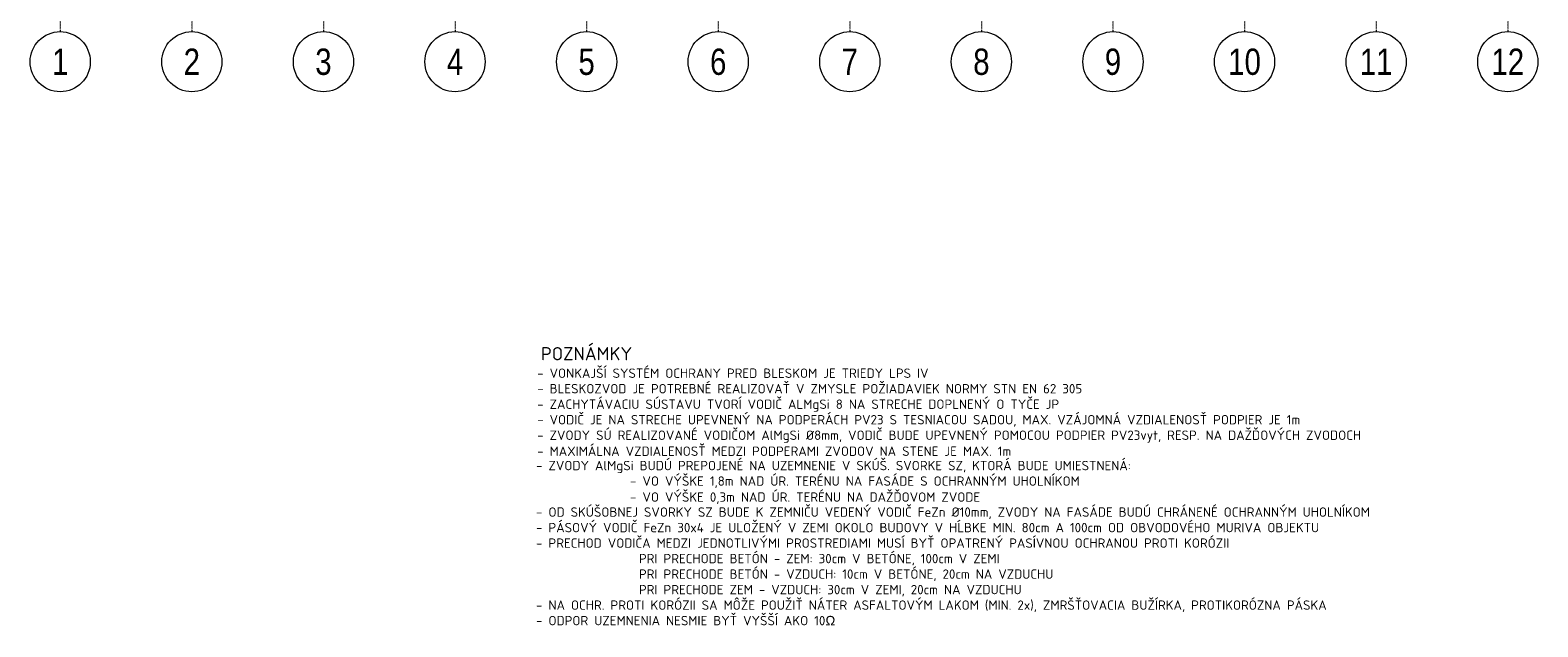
# Model space of a CAD drawing. Header units: millimetres. Extents: x -304119 to 197109, y 7818 to 249585.
# Tile 31 of 42: x 48645 to 88745, y 80857 to 96731. Entities that reach past the tile are written whole.
import ezdxf
from ezdxf.enums import TextEntityAlignment as Align

# ---------------------------------------------------------------- set-up
doc = ezdxf.new("R2010")
doc.units = ezdxf.units.MM
doc.linetypes.add('DASHDOT', pattern=[25.4, 12.7, -6.35, 0, -6.35])
for name, color, linetype, lineweight in [('CKRASTR', 252, 'DASHDOT', 5), ('CKRASTR_POPIS', 252, 'Continuous', 5), ('E_text', 7, 'Continuous', 15), ('ELI_TEXT 2_5', 7, 'Continuous', 25)]:
    doc.layers.add(name, color=color, linetype=linetype, lineweight=lineweight)
doc.styles.add('ISOCPEUR', font='isocpeur.ttf')
doc.styles.get("Standard").update_dxf_attribs({"font": 'arial.ttf'})

# ---------------------------------------------------------------- blocks, each defined once
blk = doc.blocks.new('CK_GRID_DESC_A460A66B-2EDC-4BD0-90B6-661D6CF4EA7E')
at = {"layer": 'CKRASTR_POPIS'}
blk.add_circle((-4, 0), 4, dxfattribs=at)
at = {"layer": 'CKRASTR_POPIS', "width": 0.8}
blk.add_attdef('GRID_DESC', text='', height=3.5, dxfattribs=at).set_placement((-4, 0), align=Align.MIDDLE_CENTER)

msp = doc.modelspace()

# ---------------------------------------------------------------- linework, layer by layer
at = {"layer": 'CKRASTR', "color": 252, "lineweight": 5, "ltscale": 2}
for p, q in [((49444.88686, 111744.06119), (49444.88686, 96691.10793)), ((52944.88686, 111744.06119), (52944.88686, 96691.10793)), ((56444.88686, 111744.06119), (56444.88686, 96691.10793)), ((59944.88686, 111744.06119), (59944.88686, 96691.10793)), ((63444.88686, 111744.06119), (63444.88686, 96691.10793)), ((66944.88686, 111744.06119), (66944.88686, 96691.10793)), ((70444.88686, 111744.06119), (70444.88686, 96691.10793)), ((73944.88686, 111744.06119), (73944.88686, 96691.10793)), ((77444.88686, 111744.06119), (77444.88686, 96691.10793)), ((80944.88686, 111744.06119), (80944.88686, 96691.10793)), ((84444.88686, 111744.06119), (84444.88686, 96691.10793)), ((87944.88686, 111744.06119), (87944.88686, 96691.10793))]:
    msp.add_line(p, q, dxfattribs=at)

# ---------------------------------------------------------------- block references
at = {"layer": 'CKRASTR_POPIS', "color": 252, "lineweight": 5, "xscale": 199.98, "yscale": 199.98, "zscale": 199.98}
for p, values in [((50244.80686, 95891.18793), {'GRID_DESC': '1'}), ((53744.80686, 95891.18793), {'GRID_DESC': '2'}), ((57244.80686, 95891.18793), {'GRID_DESC': '3'}), ((60744.80686, 95891.18793), {'GRID_DESC': '4'}), ((64244.80686, 95891.18793), {'GRID_DESC': '5'}), ((67744.80686, 95891.18793), {'GRID_DESC': '6'}), ((71244.80686, 95891.18793), {'GRID_DESC': '7'}), ((74744.80686, 95891.18793), {'GRID_DESC': '8'}), ((78244.80686, 95891.18793), {'GRID_DESC': '9'}), ((81744.80686, 95891.18793), {'GRID_DESC': '10'}), ((85244.80686, 95891.18793), {'GRID_DESC': '11'}), ((88744.80686, 95891.18793), {'GRID_DESC': '12'})]:
    msp.add_blockref('CK_GRID_DESC_A460A66B-2EDC-4BD0-90B6-661D6CF4EA7E', p, dxfattribs=at).add_auto_attribs(values)

# ---------------------------------------------------------------- texts
at = {"layer": 'E_text', "lineweight": 30, "style": 'ISOCPEUR'}
msp.add_text('POZNÁMKY', height=350, dxfattribs=at).set_placement((62230.74228, 87949.00281))
at = {"layer": 'ELI_TEXT 2_5', "style": 'ISOCPEUR'}
for s, p in [('- VONKAJŠÍ SYSTÉM OCHRANY PRED BLESKOM JE TRIEDY LPS IV', (62130.60274, 87480.08418)), ('- BLESKOZVOD JE POTREBNÉ REALIZOVAŤ V ZMYSLE POŽIADAVIEK NORMY STN EN 62 305', (62130.60274, 87067.58418)), ('- ZACHYTÁVACIU SÚSTAVU TVORÍ VODIČ ALMgSi 8 NA STRECHE DOPLNENÝ O TYČE JP', (62130.60274, 86655.08418)), ('- VODIČ JE NA STRECHE UPEVNENÝ NA PODPERÁCH PV23 S TESNIACOU SADOU, MAX. VZÁJOMNÁ VZDIALENOSŤ PODPIER JE 1m', (62130.60274, 86242.58418)), ('- ZVODY SÚ REALIZOVANÉ VODIČOM AlMgSi %%C8mm, VODIČ BUDE UPEVNENÝ POMOCOU PODPIER PV23vyt, RESP. NA DAŽĎOVÝCH ZVODOCH', (62130.60274, 85830.08418)), ('- MAXIMÁLNA VZDIALENOSŤ MEDZI PODPERAMI ZVODOV NA STENE JE MAX. 1m', (62130.60274, 85404.64614)), ('- ZVODY AlMgSi BUDÚ PREPOJENÉ NA UZEMNENIE V SKÚŠ. SVORKE SZ, KTORÁ BUDE UMIESTNENÁ:', (62100.68057, 85022.5627)), ('- VO VÝŠKE 1,8m NAD ÚR. TERÉNU NA FASÁDE S OCHRANNÝM UHOLNÍKOM', (64600.68057, 84610.0627)), ('- VO VÝŠKE 0,3m NAD ÚR. TERÉNU NA DAŽĎOVOM ZVODE', (64600.68057, 84184.62467)), ('- OD SKÚŠOBNEJ SVORKY SZ BUDE K ZEMNIČU VEDENÝ VODIČ FeZn %%C10mm, ZVODY NA FASÁDE BUDÚ CHRÁNENÉ OCHRANNÝM UHOLNÍKOM', (62100.68057, 83785.0627)), ('- PÁSOVÝ VODIČ FeZn 30x4 JE ULOŽENÝ V ZEMI OKOLO BUDOVY V HĹBKE MIN. 80cm A 100cm OD OBVODOVÉHO MURIVA OBJEKTU', (62100.68057, 83372.5627)), ('- PRECHOD VODIČA MEDZI JEDNOTLIVÝMI PROSTREDIAMI MUSÍ BYŤ OPATRENÝ PASÍVNOU OCHRANOU PROTI KORÓZII', (62100.68057, 82960.0627)), ('PRI PRECHODE BETÓN - ZEM: 30cm V BETÓNE, 100cm V ZEMI', (64836.93192, 82547.5627)), ('PRI PRECHODE BETÓN - VZDUCH: 10cm V BETÓNE, 20cm NA VZDUCHU', (64836.93192, 82135.0627)), ('PRI PRECHODE ZEM - VZDUCH: 30cm V ZEMI, 20cm NA VZDUCHU', (64836.93192, 81722.5627)), ('- NA OCHR. PROTI KORÓZII SA MÔŽE POUŽIŤ NÁTER ASFALTOVÝM LAKOM (MIN. 2x), ZMRŠŤOVACIA BUŽÍRKA, PROTIKORÓZNA PÁSKA', (62100.68057, 81310.0627)), ('- ODPOR UZEMNENIA NESMIE BYŤ VYŠŠÍ AKO 10Ω', (62100.68057, 80897.5627))]:
    msp.add_text(s, height=250, dxfattribs=at).set_placement(p)

doc.saveas('drawing.dxf')
